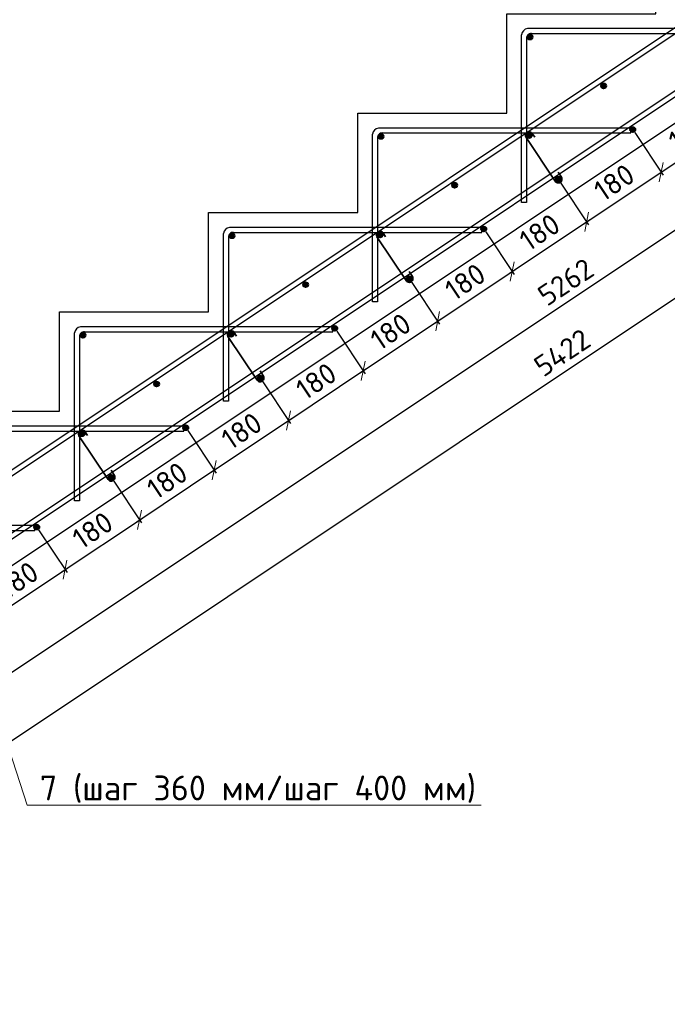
# Model space of a CAD drawing. Header units: millimetres. Extents: x 125896 to 2572636, y -120305 to 130347.
# Tile 145 of 256: x 391606 to 398125, y -114569 to -104661. Entities that reach past the tile are written whole.
import ezdxf

# ---------------------------------------------------------------- set-up
doc = ezdxf.new("R2010")
doc.units = ezdxf.units.MM
doc.linetypes.add('CENTER', pattern=[2, 1.25, -0.25, 0.25, -0.25])
for name, color, linetype, lineweight in [('Арматура', 152, 'Continuous', 40), ('ОСИ', 7, 'CENTER', 15), ('Основная 0.35', 200, 'Continuous', 35), ('Столовая Двери и окна', 7, 'Continuous', 15), ('ТЕКСТ', 7, 'Continuous', 15)]:
    doc.layers.add(name, color=color, linetype=linetype, lineweight=lineweight)
doc.layers.add('Столовая - обозначения', color=7, linetype='Continuous')
doc.styles.add('GOST-2.304_Type-B', font='GOST Common.ttf')
doc.styles.get("Standard").update_dxf_attribs({"font": 'isocpeur.ttf'})
doc.styles.add('ГОСТ', font='isocpeur.ttf')
doc.dimstyles.new('Осевые', dxfattribs={"dimscale": 0.7, "dimtxt": 450, "dimasz": 400, "dimexe": 100, "dimexo": 100, "dimgap": 100, "dimtad": 1, "dimdec": 0, "dimzin": 0, "dimdsep": 46, "dimtxsty": 'Standard', "dimblk": 'OBLIQUE', "dimcen": 9, "dimdle": 100, "dimazin": 0, "dimtm": 1e-09, "dimtfac": 1, "dimtdec": 0, "dimtofl": 0, "dimtmove": 0, "dimatfit": 3, "dimfxl": 1, "dimtolj": 1, "dimtzin": 0, "dimarcsym": 0})

# ---------------------------------------------------------------- blocks, each defined once
blk = doc.blocks.new('_OBLIQUE')
at = {"color": 0, "linetype": 'ByBlock'}
blk.add_line((-0.5, -0.5), (0.5, 0.5), dxfattribs=at)
blk = doc.blocks.new('*D1108')
at = {"layer": 'Defpoints', "color": 0, "linetype": 'ByBlock', "lineweight": 20, "ltscale": 13, "transparency": 16777216}
for p in [(407525.1, -99219.5, -900), (408145, -100149.3), (385633.9, -113813.7, -900)]:
    blk.add_point(p, dxfattribs=at)
at = {"layer": 'ОСИ', "color": 0, "linetype": 'ByBlock', "lineweight": -2, "ltscale": 13, "transparency": 16777216}
for p, q in [((407544.5, -99248.6), (408164.4, -100178.4)), ((386224.6, -114762.9), (408174.1, -100129.9)), ((385653.3, -113842.8), (386273.2, -114772.6))]:
    blk.add_line(p, q, dxfattribs=at)
at = {"layer": 'ОСИ', "color": 0, "linetype": 'ByBlock', "lineweight": -2, "ltscale": 13, "transparency": 16777216, "xscale": 140, "yscale": 140, "zscale": 140}
for p, rotation in [((408145, -100149.3), 33.69006752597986), ((386253.8, -114743.5), 213.6900675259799)]:
    blk.add_blockref('_OBLIQUE', p, dxfattribs=dict(at, rotation=rotation))
at = {"layer": 'ОСИ', "color": 0, "linetype": 'ByBlock', "ltscale": 13, "transparency": 16777216, "insert": (397102.3, -107300.8), "char_height": 210, "attachment_point": 5, "rotation": 33.69007}
blk.add_mtext('\\A1;5262', dxfattribs=at)
blk = doc.blocks.new('*D1109')
at = {"layer": 'Defpoints', "color": 0, "linetype": 'ByBlock', "lineweight": 20, "ltscale": 13, "transparency": 16777216}
for p in [(407212.6, -98792.8, -995.9), (408442.9, -100638.3), (384655.8, -113830.7, -995.9)]:
    blk.add_point(p, dxfattribs=at)
at = {"layer": 'ОСИ', "color": 0, "linetype": 'ByBlock', "lineweight": -2, "ltscale": 13, "transparency": 16777216}
for p, q in [((407232, -98822), (408462.4, -100667.4)), ((385857, -115695.6), (408472.1, -100618.9)), ((384675.2, -113859.9), (385905.5, -115705.3))]:
    blk.add_line(p, q, dxfattribs=at)
at = {"layer": 'ОСИ', "color": 0, "linetype": 'ByBlock', "lineweight": -2, "ltscale": 13, "transparency": 16777216, "xscale": 140, "yscale": 140, "zscale": 140}
for p, rotation in [((408442.9, -100638.3), 33.69006752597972), ((385886.1, -115676.2), 213.6900675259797)]:
    blk.add_blockref('_OBLIQUE', p, dxfattribs=dict(at, rotation=rotation))
at = {"layer": 'ОСИ', "color": 0, "linetype": 'ByBlock', "ltscale": 13, "transparency": 16777216, "insert": (397067.4, -108011.7), "char_height": 210, "attachment_point": 5, "rotation": 33.69007}
blk.add_mtext('\\A1;5422', dxfattribs=at)
blk = doc.blocks.new('*D1093')
at = {"layer": 'Defpoints', "color": 0, "linetype": 'ByBlock', "lineweight": 20, "ltscale": 13, "transparency": 16777216}
for p in [(391777.3, -109767.1, 95.9), (391027.3, -110267.1, 95.9), (392062.6, -110195.2)]:
    blk.add_point(p, dxfattribs=at)
at = {"layer": 'ОСИ', "color": 0, "linetype": 'ByBlock', "lineweight": -2, "ltscale": 13, "transparency": 16777216}
for p, q in [((391796.7, -109796.2), (392082.1, -110224.3)), ((391283.5, -110714.6), (392091.8, -110175.7)), ((391046.7, -110296.2), (391332.1, -110724.3))]:
    blk.add_line(p, q, dxfattribs=at)
at = {"layer": 'ОСИ', "color": 0, "linetype": 'ByBlock', "lineweight": -2, "ltscale": 13, "transparency": 16777216, "xscale": 140, "yscale": 140, "zscale": 140}
for p, rotation in [((392062.6, -110195.2), 33.69006752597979), ((391312.6, -110695.2), 213.6900675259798)]:
    blk.add_blockref('_OBLIQUE', p, dxfattribs=dict(at, rotation=rotation))
at = {"layer": 'ОСИ', "color": 0, "linetype": 'ByBlock', "ltscale": 13, "transparency": 16777216, "insert": (391590.6, -110299.6), "char_height": 210, "attachment_point": 5, "rotation": 33.69007}
blk.add_mtext('\\A1;180', dxfattribs=at)
blk = doc.blocks.new('*D1094')
at = {"layer": 'Defpoints', "color": 0, "linetype": 'ByBlock', "lineweight": 20, "ltscale": 13, "transparency": 16777216}
for p in [(392527.3, -109267.1, 95.9), (391777.3, -109767.1, 95.9), (392812.6, -109695.2)]:
    blk.add_point(p, dxfattribs=at)
at = {"layer": 'ОСИ', "color": 0, "linetype": 'ByBlock', "lineweight": -2, "ltscale": 13, "transparency": 16777216}
for p, q in [((392546.7, -109296.2), (392832.1, -109724.3)), ((392033.5, -110214.6), (392841.8, -109675.7)), ((391796.7, -109796.2), (392082.1, -110224.3))]:
    blk.add_line(p, q, dxfattribs=at)
at = {"layer": 'ОСИ', "color": 0, "linetype": 'ByBlock', "lineweight": -2, "ltscale": 13, "transparency": 16777216, "xscale": 140, "yscale": 140, "zscale": 140}
for p, rotation in [((392812.6, -109695.2), 33.69006752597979), ((392062.6, -110195.2), 213.6900675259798)]:
    blk.add_blockref('_OBLIQUE', p, dxfattribs=dict(at, rotation=rotation))
at = {"layer": 'ОСИ', "color": 0, "linetype": 'ByBlock', "ltscale": 13, "transparency": 16777216, "insert": (392340.6, -109799.6), "char_height": 210, "attachment_point": 5, "rotation": 33.69007}
blk.add_mtext('\\A1;180', dxfattribs=at)
blk = doc.blocks.new('*D1095')
at = {"layer": 'Defpoints', "color": 0, "linetype": 'ByBlock', "lineweight": 20, "ltscale": 13, "transparency": 16777216}
for p in [(393277.3, -108767.1, 95.9), (392527.3, -109267.1, 95.9), (393562.6, -109195.2)]:
    blk.add_point(p, dxfattribs=at)
at = {"layer": 'ОСИ', "color": 0, "linetype": 'ByBlock', "lineweight": -2, "ltscale": 13, "transparency": 16777216}
for p, q in [((393296.7, -108796.2), (393582.1, -109224.3)), ((392783.5, -109714.6), (393591.8, -109175.7)), ((392546.7, -109296.2), (392832.1, -109724.3))]:
    blk.add_line(p, q, dxfattribs=at)
at = {"layer": 'ОСИ', "color": 0, "linetype": 'ByBlock', "lineweight": -2, "ltscale": 13, "transparency": 16777216, "xscale": 140, "yscale": 140, "zscale": 140}
for p, rotation in [((393562.6, -109195.2), 33.69006752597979), ((392812.6, -109695.2), 213.6900675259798)]:
    blk.add_blockref('_OBLIQUE', p, dxfattribs=dict(at, rotation=rotation))
at = {"layer": 'ОСИ', "color": 0, "linetype": 'ByBlock', "ltscale": 13, "transparency": 16777216, "insert": (393090.6, -109299.6), "char_height": 210, "attachment_point": 5, "rotation": 33.69007}
blk.add_mtext('\\A1;180', dxfattribs=at)
blk = doc.blocks.new('*D1096')
at = {"layer": 'Defpoints', "color": 0, "linetype": 'ByBlock', "lineweight": 20, "ltscale": 13, "transparency": 16777216}
for p in [(394027.3, -108267.1, 95.9), (393277.3, -108767.1, 95.9), (394312.6, -108695.2)]:
    blk.add_point(p, dxfattribs=at)
at = {"layer": 'ОСИ', "color": 0, "linetype": 'ByBlock', "lineweight": -2, "ltscale": 13, "transparency": 16777216}
for p, q in [((394046.7, -108296.2), (394332.1, -108724.3)), ((393533.5, -109214.6), (394341.8, -108675.7)), ((393296.7, -108796.2), (393582.1, -109224.3))]:
    blk.add_line(p, q, dxfattribs=at)
at = {"layer": 'ОСИ', "color": 0, "linetype": 'ByBlock', "lineweight": -2, "ltscale": 13, "transparency": 16777216, "xscale": 140, "yscale": 140, "zscale": 140}
for p, rotation in [((394312.6, -108695.2), 33.69006752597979), ((393562.6, -109195.2), 213.6900675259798)]:
    blk.add_blockref('_OBLIQUE', p, dxfattribs=dict(at, rotation=rotation))
at = {"layer": 'ОСИ', "color": 0, "linetype": 'ByBlock', "ltscale": 13, "transparency": 16777216, "insert": (393840.6, -108799.6), "char_height": 210, "attachment_point": 5, "rotation": 33.69007}
blk.add_mtext('\\A1;180', dxfattribs=at)
blk = doc.blocks.new('*D1097')
at = {"layer": 'Defpoints', "color": 0, "linetype": 'ByBlock', "lineweight": 20, "ltscale": 13, "transparency": 16777216}
for p in [(394777.3, -107767.1, 95.9), (394027.3, -108267.1, 95.9), (395062.6, -108195.2)]:
    blk.add_point(p, dxfattribs=at)
at = {"layer": 'ОСИ', "color": 0, "linetype": 'ByBlock', "lineweight": -2, "ltscale": 13, "transparency": 16777216}
for p, q in [((394796.7, -107796.2), (395082.1, -108224.3)), ((394283.5, -108714.6), (395091.8, -108175.7)), ((394046.7, -108296.2), (394332.1, -108724.3))]:
    blk.add_line(p, q, dxfattribs=at)
at = {"layer": 'ОСИ', "color": 0, "linetype": 'ByBlock', "lineweight": -2, "ltscale": 13, "transparency": 16777216, "xscale": 140, "yscale": 140, "zscale": 140}
for p, rotation in [((395062.6, -108195.2), 33.69006752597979), ((394312.6, -108695.2), 213.6900675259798)]:
    blk.add_blockref('_OBLIQUE', p, dxfattribs=dict(at, rotation=rotation))
at = {"layer": 'ОСИ', "color": 0, "linetype": 'ByBlock', "ltscale": 13, "transparency": 16777216, "insert": (394590.6, -108299.6), "char_height": 210, "attachment_point": 5, "rotation": 33.69007}
blk.add_mtext('\\A1;180', dxfattribs=at)
blk = doc.blocks.new('*D1098')
at = {"layer": 'Defpoints', "color": 0, "linetype": 'ByBlock', "lineweight": 20, "ltscale": 13, "transparency": 16777216}
for p in [(395527.3, -107267.1, 95.9), (394777.3, -107767.1, 95.9), (395812.6, -107695.2)]:
    blk.add_point(p, dxfattribs=at)
at = {"layer": 'ОСИ', "color": 0, "linetype": 'ByBlock', "lineweight": -2, "ltscale": 13, "transparency": 16777216}
for p, q in [((395546.7, -107296.2), (395832.1, -107724.3)), ((395033.5, -108214.6), (395841.8, -107675.7)), ((394796.7, -107796.2), (395082.1, -108224.3))]:
    blk.add_line(p, q, dxfattribs=at)
at = {"layer": 'ОСИ', "color": 0, "linetype": 'ByBlock', "lineweight": -2, "ltscale": 13, "transparency": 16777216, "xscale": 140, "yscale": 140, "zscale": 140}
for p, rotation in [((395812.6, -107695.2), 33.69006752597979), ((395062.6, -108195.2), 213.6900675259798)]:
    blk.add_blockref('_OBLIQUE', p, dxfattribs=dict(at, rotation=rotation))
at = {"layer": 'ОСИ', "color": 0, "linetype": 'ByBlock', "ltscale": 13, "transparency": 16777216, "insert": (395340.6, -107799.6), "char_height": 210, "attachment_point": 5, "rotation": 33.69007}
blk.add_mtext('\\A1;180', dxfattribs=at)
blk = doc.blocks.new('*D1099')
at = {"layer": 'Defpoints', "color": 0, "linetype": 'ByBlock', "lineweight": 20, "ltscale": 13, "transparency": 16777216}
for p in [(396277.3, -106767.1, 95.9), (396562.6, -107195.2), (395527.3, -107267.1, 95.9)]:
    blk.add_point(p, dxfattribs=at)
at = {"layer": 'ОСИ', "color": 0, "linetype": 'ByBlock', "lineweight": -2, "ltscale": 13, "transparency": 16777216}
for p, q in [((396296.7, -106796.2), (396582.1, -107224.3)), ((395783.5, -107714.6), (396591.8, -107175.7)), ((395546.7, -107296.2), (395832.1, -107724.3))]:
    blk.add_line(p, q, dxfattribs=at)
at = {"layer": 'ОСИ', "color": 0, "linetype": 'ByBlock', "lineweight": -2, "ltscale": 13, "transparency": 16777216, "xscale": 140, "yscale": 140, "zscale": 140}
for p, rotation in [((396562.6, -107195.2), 33.69006752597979), ((395812.6, -107695.2), 213.6900675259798)]:
    blk.add_blockref('_OBLIQUE', p, dxfattribs=dict(at, rotation=rotation))
at = {"layer": 'ОСИ', "color": 0, "linetype": 'ByBlock', "ltscale": 13, "transparency": 16777216, "insert": (396090.6, -107299.6), "char_height": 210, "attachment_point": 5, "rotation": 33.69007}
blk.add_mtext('\\A1;180', dxfattribs=at)
blk = doc.blocks.new('*D1070')
at = {"layer": 'Defpoints', "color": 0, "linetype": 'ByBlock', "lineweight": 20, "ltscale": 13, "transparency": 16777216}
for p in [(397027.3, -106267.1, 95.9), (397312.6, -106695.2), (396277.3, -106767.1, 95.9)]:
    blk.add_point(p, dxfattribs=at)
at = {"layer": 'ОСИ', "color": 0, "linetype": 'ByBlock', "lineweight": -2, "ltscale": 13, "transparency": 16777216}
for p, q in [((397046.7, -106296.2), (397332.1, -106724.3)), ((396533.5, -107214.6), (397341.8, -106675.7)), ((396296.7, -106796.2), (396582.1, -107224.3))]:
    blk.add_line(p, q, dxfattribs=at)
at = {"layer": 'ОСИ', "color": 0, "linetype": 'ByBlock', "lineweight": -2, "ltscale": 13, "transparency": 16777216, "xscale": 140, "yscale": 140, "zscale": 140}
for p, rotation in [((397312.6, -106695.2), 33.69006752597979), ((396562.6, -107195.2), 213.6900675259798)]:
    blk.add_blockref('_OBLIQUE', p, dxfattribs=dict(at, rotation=rotation))
at = {"layer": 'ОСИ', "color": 0, "linetype": 'ByBlock', "ltscale": 13, "transparency": 16777216, "insert": (396840.6, -106799.6), "char_height": 210, "attachment_point": 5, "rotation": 33.69007}
blk.add_mtext('\\A1;180', dxfattribs=at)
blk = doc.blocks.new('*D1071')
at = {"layer": 'Defpoints', "color": 0, "linetype": 'ByBlock', "lineweight": 20, "ltscale": 13, "transparency": 16777216}
for p in [(397777.3, -105767.1, 95.9), (398062.6, -106195.2), (397027.3, -106267.1, 95.9)]:
    blk.add_point(p, dxfattribs=at)
at = {"layer": 'ОСИ', "color": 0, "linetype": 'ByBlock', "lineweight": -2, "ltscale": 13, "transparency": 16777216}
for p, q in [((397796.7, -105796.2), (398082.1, -106224.3)), ((397283.5, -106714.6), (398091.8, -106175.7)), ((397046.7, -106296.2), (397332.1, -106724.3))]:
    blk.add_line(p, q, dxfattribs=at)
at = {"layer": 'ОСИ', "color": 0, "linetype": 'ByBlock', "lineweight": -2, "ltscale": 13, "transparency": 16777216, "xscale": 140, "yscale": 140, "zscale": 140}
for p, rotation in [((398062.6, -106195.2), 33.69006752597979), ((397312.6, -106695.2), 213.6900675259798)]:
    blk.add_blockref('_OBLIQUE', p, dxfattribs=dict(at, rotation=rotation))
at = {"layer": 'ОСИ', "color": 0, "linetype": 'ByBlock', "ltscale": 13, "transparency": 16777216, "insert": (397590.6, -106299.6), "char_height": 210, "attachment_point": 5, "rotation": 33.69007}
blk.add_mtext('\\A1;180', dxfattribs=at)
blk = doc.blocks.new('*D1072')
at = {"layer": 'Defpoints', "color": 0, "linetype": 'ByBlock', "lineweight": 20, "ltscale": 13, "transparency": 16777216}
for p in [(398527.3, -105267.1, 95.9), (398812.6, -105695.2), (397777.3, -105767.1, 95.9)]:
    blk.add_point(p, dxfattribs=at)
at = {"layer": 'ОСИ', "color": 0, "linetype": 'ByBlock', "lineweight": -2, "ltscale": 13, "transparency": 16777216}
for p, q in [((398546.7, -105296.2), (398832.1, -105724.3)), ((398033.5, -106214.6), (398841.8, -105675.7)), ((397796.7, -105796.2), (398082.1, -106224.3))]:
    blk.add_line(p, q, dxfattribs=at)
at = {"layer": 'ОСИ', "color": 0, "linetype": 'ByBlock', "lineweight": -2, "ltscale": 13, "transparency": 16777216, "xscale": 140, "yscale": 140, "zscale": 140}
for p, rotation in [((398812.6, -105695.2), 33.69006752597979), ((398062.6, -106195.2), 213.6900675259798)]:
    blk.add_blockref('_OBLIQUE', p, dxfattribs=dict(at, rotation=rotation))
at = {"layer": 'ОСИ', "color": 0, "linetype": 'ByBlock', "ltscale": 13, "transparency": 16777216, "insert": (398340.6, -105799.6), "char_height": 210, "attachment_point": 5, "rotation": 33.69007}
blk.add_mtext('\\A1;180', dxfattribs=at)

msp = doc.modelspace()

# ---------------------------------------------------------------- hatches: boundary and pattern name
at = {"layer": 'Арматура'}
h = msp.add_hatch(color=256, dxfattribs=at)
edge = h.paths.add_edge_path()
edge.add_arc((396743, -104836.3), 25, 0, 360)
h = msp.add_hatch(color=256, dxfattribs=at)
edge = h.paths.add_edge_path()
edge.add_arc((397484.2, -105327.5), 25, 0, 360)
h = msp.add_hatch(color=256, dxfattribs=at)
edge = h.paths.add_edge_path()
edge.add_arc((395243, -105836.3), 25, 0, 360)
h = msp.add_hatch(color=256, dxfattribs=at)
edge = h.paths.add_edge_path()
edge.add_arc((396734.2, -105827.5), 25, 0, 360)
h = msp.add_hatch(color=256, dxfattribs=at)
edge = h.paths.add_edge_path()
edge.add_arc((397777.3, -105767.1), 25, 0, 360)
h = msp.add_hatch(color=256, dxfattribs=at)
edge = h.paths.add_edge_path()
edge.add_arc((395984.2, -106327.5), 25, 0, 360)
h = msp.add_hatch(color=256, dxfattribs=at)
edge = h.paths.add_edge_path()
edge.add_arc((397027.3, -106267.1), 25, 0, 360)
h = msp.add_hatch(color=256, dxfattribs=at)
edge = h.paths.add_edge_path()
edge.add_arc((395234.2, -106827.5), 25, 0, 360)
h = msp.add_hatch(color=256, dxfattribs=at)
edge = h.paths.add_edge_path()
edge.add_arc((396277.3, -106767.1), 25, 0, 360)
h = msp.add_hatch(color=256, dxfattribs=at)
edge = h.paths.add_edge_path()
edge.add_arc((393743, -106836.3), 25, 0, 360)
h = msp.add_hatch(color=256, dxfattribs=at)
edge = h.paths.add_edge_path()
edge.add_arc((395527.3, -107267.1), 25, 0, 360)
h = msp.add_hatch(color=256, dxfattribs=at)
edge = h.paths.add_edge_path()
edge.add_arc((394484.2, -107327.5), 25, 0, 360)
h = msp.add_hatch(color=256, dxfattribs=at)
edge = h.paths.add_edge_path()
edge.add_arc((394777.3, -107767.1), 25, 0, 360)
h = msp.add_hatch(color=256, dxfattribs=at)
edge = h.paths.add_edge_path()
edge.add_arc((392243, -107836.3), 25, 0, 360)
h = msp.add_hatch(color=256, dxfattribs=at)
edge = h.paths.add_edge_path()
edge.add_arc((393734.2, -107827.5), 25, 0, 360)
h = msp.add_hatch(color=256, dxfattribs=at)
edge = h.paths.add_edge_path()
edge.add_arc((394027.3, -108267.1), 25, 0, 360)
h = msp.add_hatch(color=256, dxfattribs=at)
edge = h.paths.add_edge_path()
edge.add_arc((392984.2, -108327.5), 25, 0, 360)
h = msp.add_hatch(color=256, dxfattribs=at)
edge = h.paths.add_edge_path()
edge.add_arc((393277.3, -108767.1), 25, 0, 360)
h = msp.add_hatch(color=256, dxfattribs=at)
edge = h.paths.add_edge_path()
edge.add_arc((392234.2, -108827.5), 25, 0, 360)
h = msp.add_hatch(color=256, dxfattribs=at)
edge = h.paths.add_edge_path()
edge.add_arc((392527.3, -109267.1), 25, 0, 360)
h = msp.add_hatch(color=256, dxfattribs=at)
edge = h.paths.add_edge_path()
edge.add_arc((391777.3, -109767.1), 25, 0, 360)

# ---------------------------------------------------------------- linework, layer by layer
for centre in [(396743, -104836.3), (397484.2, -105327.5), (395243, -105836.3), (396734.2, -105827.5), (397777.3, -105767.1, 95.9), (395984.2, -106327.5), (397027.3, -106267.1, 95.9), (395234.2, -106827.5), (396277.3, -106767.1, 95.9), (393743, -106836.3), (395527.3, -107267.1, 95.9), (394484.2, -107327.5), (394777.3, -107767.1, 95.9), (392243, -107836.3), (393734.2, -107827.5), (394027.3, -108267.1, 95.9), (392984.2, -108327.5), (393277.3, -108767.1, 95.9), (392234.2, -108827.5), (392527.3, -109267.1, 95.9), (391777.3, -109767.1, 95.9)]:
    msp.add_circle(centre, 25, dxfattribs=at)
at = {"layer": 'Основная 0.35'}
for p, q in [((396765.9, -105807.4), (396789.7, -105844.9)), ((396995.6, -106287.2, 95.9), (396702.5, -105847.6)), ((397058.9, -106247, 95.9), (397025.6, -106194.5, 95.9)), ((395495.6, -107287.2, 95.9), (395202.5, -106847.6)), ((395265.9, -106807.4), (395289.7, -106844.9)), ((395558.9, -107247, 95.9), (395525.6, -107194.5, 95.9)), ((393995.6, -108287.2, 95.9), (393702.5, -107847.6)), ((393765.9, -107807.4), (393789.7, -107844.9)), ((394058.9, -108247, 95.9), (394025.6, -108194.5, 95.9)), ((392495.6, -109287.2, 95.9), (392202.5, -108847.6)), ((392265.9, -108807.4), (392289.7, -108844.9)), ((392558.9, -109247, 95.9), (392525.6, -109194.5, 95.9))]:
    msp.add_line(p, q, dxfattribs=at)
for centre, start, end in [((396734.2, -105827.5), 32.40892, 212.40892), ((397027.3, -106267.1, 95.9), 212.40892, 32.40892), ((395234.2, -106827.5), 32.40892, 212.40892), ((395527.3, -107267.1, 95.9), 212.40892, 32.40892), ((393734.2, -107827.5), 32.40892, 212.40892), ((394027.3, -108267.1, 95.9), 212.40892, 32.40892), ((392234.2, -108827.5), 32.40892, 212.40892), ((392527.3, -109267.1, 95.9), 212.40892, 32.40892)]:
    msp.add_arc(centre, 37.5, start, end, dxfattribs=at)
at = {"layer": 'Столовая Двери и окна', "color": 18, "lineweight": 30, "true_color": 0x000000}
msp.add_line((407358, -99601.3, -1170), (385758, -114001.3, -900), dxfattribs=at)
at = {"layer": 'Столовая Двери и окна', "color": 18, "lineweight": 20, "true_color": 0x000000}
for p, q in [((390891.5, -110131.1, 61.8), (391680.3, -112565.4, 61.8)), ((391680.3, -112565.4, 61.8), (396250.1, -112565.4, 61.8))]:
    msp.add_line(p, q, dxfattribs=at)
at = {"layer": 'Столовая Двери и окна', "color": 146, "lineweight": 30, "true_color": 0x105689}
for points, elevation in [([(407212.6, -98792.8), (407184.9, -98751.2), (384628, -113789.1), (384655.8, -113830.7)], -995.9), ([(407525.1, -99219.5), (407497.4, -99177.9), (385606.2, -113772.1), (385633.9, -113813.7)], -900)]:
    msp.add_lwpolyline(points, close=True, dxfattribs=dict(at, elevation=elevation))
at = {"layer": 'Столовая Двери и окна', "color": 18, "lineweight": 30, "true_color": 0x000000}
msp.add_lwpolyline([(384508, -113601.3), (384508, -112601.3), (386008, -112601.3), (386008, -111601.3), (387508, -111601.3), (387508, -110601.3), (389008, -110601.3), (389008, -109601.3), (390508, -109601.3), (390508, -108601.3), (392008, -108601.3), (392008, -107601.3), (393508, -107601.3), (393508, -106601.3), (395008, -106601.3), (395008, -105601.3), (396508, -105601.3), (396508, -104601.3), (398008, -104601.3), (398008, -103601.3), (399508, -103601.3)], dxfattribs=at)
at = {"layer": 'Столовая Двери и окна', "color": 146, "lineweight": 30, "true_color": 0x105689}
for points in [[(396708, -104843.3), (396708, -106501.3), (396658, -106501.3), (396658, -104813.7)], [(396752.5, -104801.3), (399258, -104801.3), (399258, -104751.3), (396718.1, -104751.3), (396718.1, -104751.3), (396718.1, -104751.3)], [(395252.5, -105801.3), (397758, -105801.3), (397758, -105751.3), (395218.1, -105751.3), (395218.1, -105751.3), (395218.1, -105751.3)], [(395208, -105843.3), (395208, -107501.3), (395158, -107501.3), (395158, -105813.7)], [(393752.5, -106801.3), (396258, -106801.3), (396258, -106751.3), (393718.1, -106751.3), (393718.1, -106751.3), (393718.1, -106751.3)], [(393708, -106843.3), (393708, -108501.3), (393658, -108501.3), (393658, -106813.7)], [(392252.5, -107801.3), (394758, -107801.3), (394758, -107751.3), (392218.1, -107751.3), (392218.1, -107751.3), (392218.1, -107751.3)], [(392208, -107843.3), (392208, -109501.3), (392158, -109501.3), (392158, -107813.7)], [(390752.5, -108801.3), (393258, -108801.3), (393258, -108751.3), (390718.1, -108751.3), (390718.1, -108751.3), (390718.1, -108751.3)], [(389252.5, -109801.3), (391758, -109801.3), (391758, -109751.3), (389218.1, -109751.3), (389218.1, -109751.3), (389218.1, -109751.3)]]:
    msp.add_lwpolyline(points, dxfattribs=at)
for centre, radius, start, end in [((396726.5, -104819.6), 68.8, 97.03929, 175.07833), ((396754.2, -104847.5), 46.3, 86.19482, 184.74031), ((395226.5, -105819.6), 68.8, 97.03929, 175.07833), ((395254.2, -105847.5), 46.3, 86.19482, 184.74031), ((393726.5, -106819.6), 68.8, 97.03929, 175.07833), ((393754.2, -106847.5), 46.3, 86.19482, 184.74031), ((392226.5, -107819.6), 68.8, 97.03929, 175.07833), ((392254.2, -107847.5), 46.3, 86.19482, 184.74031)]:
    msp.add_arc(centre, radius, start, end, dxfattribs=at)

# ---------------------------------------------------------------- texts
at = {"insert": (226281.3, -87218.1), "char_height": 250, "attachment_point": 1, "style": 'ГОСТ'}
msp.add_mtext_dynamic_manual_height_columns('\\A1;\\pi9384.38;{\\H1.5152x;\\P\\pi1250;Общие указания\\P\\pi250;}1.^IРабочая документация разработана в соответствии с заданием на проектирование, требованиями действующих технических регламентов, стандартов, сводов правил и других документов, содержащих установленные требования.\\P2.^IРабочая документация выполнена в соответствии со следующими нормативными и техническими документами:\\P-^IСП 20.13330.2016 "Нагрузки и Воздействия";\\P-^IСП 63.13330.2012 "Бетонные и железобетонные конструкции. Основные положения";\\P-^IСП 22.13330.2016 "Основания зданий и сооружений";\\P-^IСП 45.13330.2012 "Земляные сооружения, основания и фундаменты".\\P3.   За относительную отметку 0,000 принята отметка чистого пола первого этажа.\\P4.^IПеречень видов работ, для которых необходимо составлять акты освидетельствования скрытых работ:\\P-^Iармирование конструкций;\\P-^Iосвидетельствование опалубки перед бетонированием;\\P-^Iвыполнение сварочных работ;\\P-^Iотбор контрольных проб бетона;\\P-^Iсоответствие законченных железобетонных конструкций проекту с отображением качества работ;\\P-^Iустройство монолитных конструкций, выполняемых в зимнее время;  \\P\\pi0;  -    устройство гидроизоляции;\\P\\pi250;-^Iуплотнение грунтов и обратную засыпку.\\PЗапрещается выполнение последующих работ при отсутствии актов освидетельствования предшествующих скрытых работ во всех случаях.\\P\\pi0;        5. Проект рассчитан на производство работ в период положительных температур. В случае выполнения работ при отрицательных температурах необходимо выполнять требования СНиП часть 3 по производству работ и ППР.\\P        6. При минимальной температуре воздуха до минус 15°С допускается: выдерживание бетона в конструкции методом термоса, при предварительном разогреве бетонной смеси, форсированный электроразогрев бетона в конструкции с повторным уплотнением.\\P\\pi250;При минимальной температуре воздуха до минус 25°С допускается: обогрев бетона в греющей опалубке с помощью низкотемпературных электронагревателей, электродный сквозной прогрев бетона, электрообогрев с помощью греющего провода.\\P\\pi0;7. При отрицательной температуре воздуха уплотнение грунта обратной засыпки в траншеях должно \\Pосуществляться до достижения коэффициента уплотнения 0,98. \\PВремя уплотнения грунта в зависимости от температуры воздуха: \\P\\pi250;-^Iпри t{\\H0.7x;\\So^ ;}-5, 90-120 минут; при t{\\H0.7x;\\So^ ;\\H1.42857x;-10, 60-90 минут; }при t{\\H0.7x;\\So^ ;\\H1.42857x;-20, 40-60 минут; }при t{\\H0.7x;\\So^ ;\\H1.42857x;-30, 20-30 минут;\\P\\pi0;Работы по выполнению насыпей и обратных засыпок при отрицательных температурах должны производить с учетом следующих требований:\\P\\pi250;-^Iподготовку поверхности (основания) насыпи и обратных засыпок следует выполнять с полным удалением снега, льда, промерзшего слоя слабого и пучинистого грунта на всю его глубину;\\P-^Iотсыпку в насыпь и обратные засыпки грунтов необходимо производить при их природной влажности и в талом состоянии с содержанием комьев мерзлого грунта, не превышающим требований, приведенных в приложении М СП 45.13330.2017. Свод правил. Земляные сооружения, основания и фундаменты., и, как правило, на не промерзшие ранее отсыпанные и уплотненные слои. В отдельных случаях при согласовании с автором проекта допускается грунты отсыпать на непучинистые грунты, промерзшие на глубину не более 15 см;\\P-^Iпри пониженной влажности отсыпанных грунтов для их уплотнения следует применять более тяжелое грунтоуплотняющее оборудование; \\P-^Iработы по отсыпке и уплотнению каждого слоя должны выполнять в течение одной рабочей смены; - при выполнении насыпей из глинистых грунтов при обильном снеговыпадении все работы должны быть прекращены; - перерывы в работах по выполнению насыпей и обратных засыпок допускаются только при условиях, что за время перерыва глубина промерзания ранее уплотненных пучинистых грунтов не превысит 15 см или на время перерыва ранее уплотненные грунты утепляются специальными средствами (например, маловлажным рыхлым грунтом, который в последующем удаляется); - все работы по отсыпке грунтов и их уплотнению выполняют с повышенной интенсивностью.}', width=20474.372, gutter_width=5800, heights=[24436.9], dxfattribs=at)
at = {"layer": 'Столовая - обозначения', "lineweight": 25}
msp.add_text('7 (шаг 360 мм/шаг 400 мм)', height=250, dxfattribs=at).set_placement((391808.5, -112517, 61.8))
at = {"layer": 'ТЕКСТ', "ltscale": 100, "insert": (333656.9, -104201.6), "char_height": 250, "attachment_point": 1, "style": 'GOST-2.304_Type-B'}
msp.add_mtext_dynamic_manual_height_columns('\\pi750;Примечание\\P1 Обратную засыпку пазух выполнять непучинистым, ненабухающим грунтом без органически х включений с проливкой водой слоями не более 20 см с уплотнением грунта до коэффициента уплотнения 0,95. Условия работ по выполнению обратной засыпки при отрицательных температурах смотреть в общих указаниях лист 1.\\P2 При производстве земляных работ не допускать ухудшения свойств грунтов и качества подготовленного основания вследствие замачивания, промерзания, размыва, повреждения механизмами и транспортом.\\P3 Поз. 9 и 11 установить на хим. анкер BIT 200 (EASY FIX DIT-200) или аналог. Анкеровка выполняется в теле стен, ступеней и в теле плиты по всей длине с шагом 175-200 мм. Отверстие диаметром 12 мм.\\P4 При изготовлении пространственных арматурных каркасов соединение стержней выполнять при помощи вязальной проволоки. \\P5 Поз. 7 установить в шахматном порядке.\\P6 Выполнить обмазочную гидроизоляцию внутренних поверхностей вертикальных Ж/Б конструкций, соприкасающихся с грунтом под лестничным маршем за 2 раза. Материал гидроизоляции - Битумно-резиновая мастика Технониколь AquaMast\\P7 Выполнить укладку рулонной гидроизоляции Техноэласт ЭПП под устройство лестничного марша.', width=17507.725, gutter_width=1250, heights=[0], dxfattribs=at)

# ---------------------------------------------------------------- dimensions: what is measured, and where the dimension line sits
at = {"layer": 'ОСИ', "linetype": 'ByBlock', "ltscale": 13}
for p1, p2, distance, picture, middle in [((384655.8, -113830.7, -995.9), (407212.6, -98792.8, -995.9), -2218, '*D1109', (397067.4, -108011.7)), ((385633.9, -113813.7, -900), (407525.1, -99219.5, -900), -1117.5, '*D1108', (397102.3, -107300.8)), ((397777.3, -105767.1, 95.9), (398527.3, -105267.1, 95.9), -514.5, '*D1072', (398340.6, -105799.6)), ((397027.3, -106267.1, 95.9), (397777.3, -105767.1, 95.9), -514.5, '*D1071', (397590.6, -106299.6)), ((396277.3, -106767.1, 95.9), (397027.3, -106267.1, 95.9), -514.5, '*D1070', (396840.6, -106799.6)), ((395527.3, -107267.1, 95.9), (396277.3, -106767.1, 95.9), -514.5, '*D1099', (396090.6, -107299.6)), ((394777.3, -107767.1, 95.9), (395527.3, -107267.1, 95.9), -514.5, '*D1098', (395340.6, -107799.6)), ((394027.3, -108267.1, 95.9), (394777.3, -107767.1, 95.9), -514.5, '*D1097', (394590.6, -108299.6)), ((393277.3, -108767.1, 95.9), (394027.3, -108267.1, 95.9), -514.5, '*D1096', (393840.6, -108799.6)), ((392527.3, -109267.1, 95.9), (393277.3, -108767.1, 95.9), -514.5, '*D1095', (393090.6, -109299.6)), ((391777.3, -109767.1, 95.9), (392527.3, -109267.1, 95.9), -514.5, '*D1094', (392340.6, -109799.6)), ((391027.3, -110267.1, 95.9), (391777.3, -109767.1, 95.9), -514.5, '*D1093', (391590.6, -110299.6))]:
    dim = msp.add_aligned_dim(p1=p1, p2=p2, distance=distance, dimstyle='Осевые', override={"dimtxt": 300, "dimasz": 200, "dimexe": 50, "dimexo": 50, "dimlfac": 0.2, "dimdle": 50, "dimtmove": 1}, dxfattribs=at)
    dim.commit()
    dim.dimension.update_dxf_attribs({"geometry": picture, "text_midpoint": middle})

doc.saveas('drawing.dxf')
